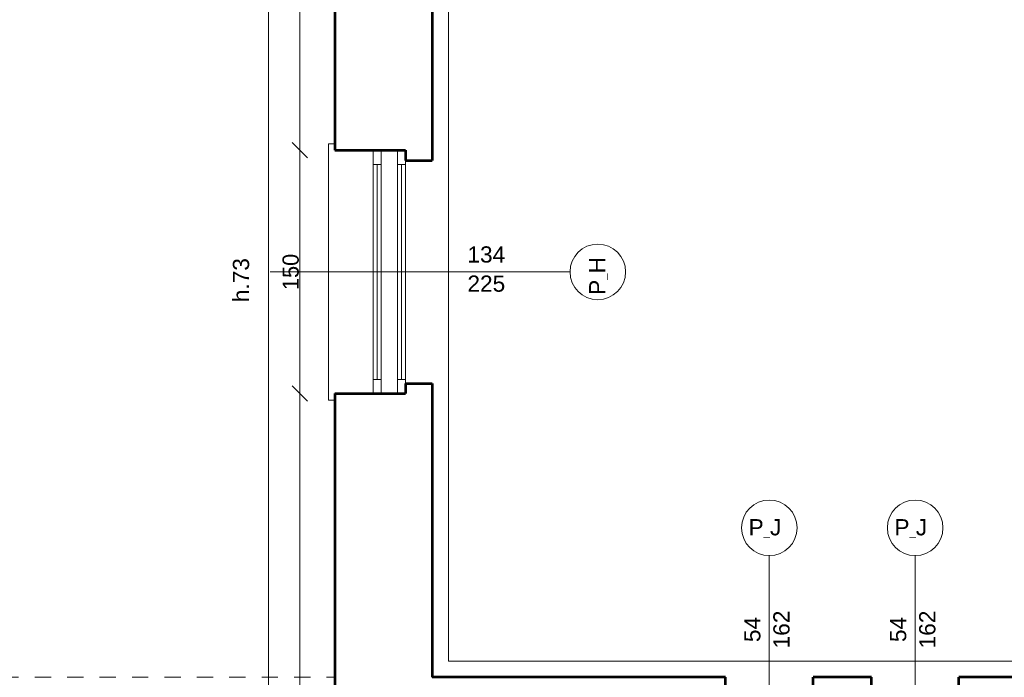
# Model space of a CAD drawing. Header units: inches. Extents: x -21887 to 84279, y -131485 to 67836.
# Tile 175 of 256: x -9333 to -3257, y 39981 to 44036. Entities that reach past the tile are written whole.
import ezdxf

# ---------------------------------------------------------------- set-up
doc = ezdxf.new("R2010")
doc.units = ezdxf.units.IN
doc.header["$MEASUREMENT"] = 0
doc.linetypes.add('Dashed copy', pattern=[200, 100, -100])
doc.layers.get('0').update_dxf_attribs({"lineweight": 13})
doc.layers.get('Defpoints').update_dxf_attribs({"lineweight": 13})
for name, color, linetype, lineweight in [('AI_MURY', 7, 'Continuous', 53), ('Dimensioning', 7, 'Continuous', 13), ('DRZWI', 7, 'Continuous', 13), ('PODCIAGI', 7, 'Continuous', 13)]:
    doc.layers.add(name, color=color, linetype=linetype, lineweight=lineweight)
doc.styles.add('GENERATED_STYLE_7', font='txt')
doc.styles.add('Style-Courier New', font='txt')
doc.dimstyles.new('Dimstyle_4', dxfattribs={"dimtxt": 100, "dimasz": 95, "dimexe": 0, "dimexo": 0, "dimgap": 0.09, "dimtad": 1, "dimdec": 0, "dimlfac": 0.1, "dimzin": 0, "dimdsep": 46, "dimlunit": 5, "dimtxsty": 'GENERATED_STYLE_7', "dimblk": 'ARROWHEAD_6', "dimcen": 0.09, "dimclrd": 161, "dimclre": 161, "dimclrt": 7, "dimadec": 0, "dimazin": 0, "dimtfac": 1, "dimtdec": 0, "dimtmove": 0, "dimatfit": 3, "dimfxl": 0, "dimtolj": 1, "dimtzin": 0, "dimarcsym": 0})

# ---------------------------------------------------------------- blocks, each defined once
blk = doc.blocks.new('ARROWHEAD_6')
at = {"color": 0, "linetype": 'Continuous'}
for p, q in [((0, 0), (-1, 0)), ((-0.5, -0.5), (0.5, 0.5))]:
    blk.add_line(p, q, dxfattribs=at)
blk = doc.blocks.new('*U124')
at = {"layer": 'Defpoints', "color": 0, "linetype": 'Continuous'}
for p in [(-7604.2, 41730.7), (-7331.7, 41730.7), (-7387.4, 37830.7)]:
    blk.add_point(p, dxfattribs=at)
at = {"layer": 'Dimensioning', "color": 161, "linetype": 'Continuous', "lineweight": -2}
for p, q in [((-7604, 41730.7), (-7604.2, 41730.7)), ((-7604.2, 37925.7), (-7604.2, 41635.7)), ((-7604, 37830.7), (-7604.2, 37830.7))]:
    blk.add_line(p, q, dxfattribs=at)
at = {"layer": 'Dimensioning', "color": 161, "linetype": 'Continuous', "lineweight": -2, "xscale": 95, "yscale": 95, "zscale": 95}
for p, rotation in [((-7604.2, 41730.7), 90), ((-7604.2, 37830.7), 270)]:
    blk.add_blockref('ARROWHEAD_6', p, dxfattribs=dict(at, rotation=rotation))
at = {"layer": 'Dimensioning', "color": 7, "linetype": 'Continuous', "insert": (-7660.5, 39780.7), "char_height": 100, "attachment_point": 5, "rotation": 90, "style": 'GENERATED_STYLE_7'}
blk.add_mtext('390', dxfattribs=at)
blk = doc.blocks.new('*D1800')
at = {"layer": 'Defpoints'}
for p in [(-7604.2, 41730.7), (-7331.7, 41730.7), (-7604.2, 39780.7), (-7387.4, 37830.7)]:
    blk.add_point(p, dxfattribs=at)
at = {"layer": 'Dimensioning', "color": 161, "linetype": 'Continuous'}
blk.add_blockref('*U124', (0, 0), dxfattribs=at)
blk = doc.blocks.new('*U125')
at = {"layer": 'Defpoints', "color": 0, "linetype": 'Continuous'}
for p in [(-7604.2, 43230.7), (-7277.3, 43230.7), (-7331.7, 41730.7)]:
    blk.add_point(p, dxfattribs=at)
at = {"layer": 'Dimensioning', "color": 161, "linetype": 'Continuous', "lineweight": -2}
for p, q in [((-7604, 43230.7), (-7604.2, 43230.7)), ((-7604.2, 41825.7), (-7604.2, 43135.7)), ((-7604, 41730.7), (-7604.2, 41730.7))]:
    blk.add_line(p, q, dxfattribs=at)
at = {"layer": 'Dimensioning', "color": 161, "linetype": 'Continuous', "lineweight": -2, "xscale": 95, "yscale": 95, "zscale": 95}
for p, rotation in [((-7604.2, 43230.7), 90), ((-7604.2, 41730.7), 270)]:
    blk.add_blockref('ARROWHEAD_6', p, dxfattribs=dict(at, rotation=rotation))
at = {"layer": 'Dimensioning', "color": 7, "linetype": 'Continuous', "insert": (-7660.5, 42480.7), "char_height": 100, "attachment_point": 5, "rotation": 90, "style": 'GENERATED_STYLE_7'}
blk.add_mtext('150', dxfattribs=at)
blk = doc.blocks.new('*D1801')
at = {"layer": 'Defpoints'}
for p in [(-7604.2, 43230.7), (-7277.3, 43230.7), (-7604.2, 42480.7), (-7331.7, 41730.7)]:
    blk.add_point(p, dxfattribs=at)
at = {"layer": 'Dimensioning', "color": 161, "linetype": 'Continuous'}
blk.add_blockref('*U125', (0, 0), dxfattribs=at)
blk = doc.blocks.new('*U126')
at = {"layer": 'Defpoints', "color": 0, "linetype": 'Continuous'}
for p in [(-7604.2, 45230.7), (-7242, 45230.7), (-7277.3, 43230.7)]:
    blk.add_point(p, dxfattribs=at)
at = {"layer": 'Dimensioning', "color": 161, "linetype": 'Continuous', "lineweight": -2}
for p, q in [((-7604, 45230.7), (-7604.2, 45230.7)), ((-7604.2, 43325.7), (-7604.2, 45135.7)), ((-7604, 43230.7), (-7604.2, 43230.7))]:
    blk.add_line(p, q, dxfattribs=at)
at = {"layer": 'Dimensioning', "color": 161, "linetype": 'Continuous', "lineweight": -2, "xscale": 95, "yscale": 95, "zscale": 95}
for p, rotation in [((-7604.2, 45230.7), 90), ((-7604.2, 43230.7), 270)]:
    blk.add_blockref('ARROWHEAD_6', p, dxfattribs=dict(at, rotation=rotation))
at = {"layer": 'Dimensioning', "color": 7, "linetype": 'Continuous', "insert": (-7660.5, 44230.7), "char_height": 100, "attachment_point": 5, "rotation": 90, "style": 'GENERATED_STYLE_7'}
blk.add_mtext('200', dxfattribs=at)
blk = doc.blocks.new('*D1802')
at = {"layer": 'Defpoints'}
for p in [(-7604.2, 45230.7), (-7242, 45230.7), (-7604.2, 44230.7), (-7277.3, 43230.7)]:
    blk.add_point(p, dxfattribs=at)
at = {"layer": 'Dimensioning', "color": 161, "linetype": 'Continuous'}
blk.add_blockref('*U126', (0, 0), dxfattribs=at)
blk = doc.blocks.new('*U414')
at = {"layer": 'Defpoints', "color": 0, "linetype": 'Continuous'}
for p in [(-7798.3, 52580.7), (-7798.3, 52580.7), (-7387.4, 36030.7)]:
    blk.add_point(p, dxfattribs=at)
at = {"layer": 'Dimensioning', "color": 161, "linetype": 'Continuous', "lineweight": -2}
for p, q in [((-7798.3, 36125.7), (-7798.3, 52485.7)), ((-7798.1, 36030.7), (-7798.3, 36030.7))]:
    blk.add_line(p, q, dxfattribs=at)
at = {"layer": 'Dimensioning', "color": 161, "linetype": 'Continuous', "lineweight": -2, "xscale": 95, "yscale": 95, "zscale": 95}
for p, rotation in [((-7798.3, 52580.7), 90), ((-7798.3, 36030.7), 270)]:
    blk.add_blockref('ARROWHEAD_6', p, dxfattribs=dict(at, rotation=rotation))
at = {"layer": 'Dimensioning', "color": 7, "linetype": 'Continuous', "insert": (-7854.6, 44305.7), "char_height": 100, "attachment_point": 5, "rotation": 90, "style": 'GENERATED_STYLE_7'}
blk.add_mtext('1655', dxfattribs=at)
blk = doc.blocks.new('*D2512')
at = {"layer": 'Defpoints'}
for p in [(-7798.3, 52580.7), (-7798.3, 52580.7), (-7798.3, 44305.7), (-7387.4, 36030.7)]:
    blk.add_point(p, dxfattribs=at)
at = {"layer": 'Dimensioning', "color": 161, "linetype": 'Continuous'}
blk.add_blockref('*U414', (0, 0), dxfattribs=at)

msp = doc.modelspace()

# ---------------------------------------------------------------- linework, layer by layer
at = {"layer": 'AI_MURY', "color": 7, "linetype": 'Continuous'}
for p, q in [((-6787.4, 45293.2), (-6787.4, 43168.2)), ((-7387.4, 45230.7), (-7387.4, 43230.7)), ((-7387.4, 43230.7), (-6952.4, 43230.7)), ((-6952.4, 43230.7), (-6952.4, 43168.2)), ((-6952.4, 43168.2), (-6787.4, 43168.2)), ((-6952.4, 41793.2), (-6787.4, 41793.2)), ((-6952.4, 41793.2), (-6952.4, 41730.7)), ((-6787.4, 41793.2), (-6787.4, 39980.7)), ((-7387.4, 41730.7), (-6952.4, 41730.7)), ((-7387.4, 41730.7), (-7387.4, 39280.7)), ((-4977.4, 39980.7), (-6787.4, 39980.7)), ((-4977.4, 39806.6), (-4977.4, 39980.7)), ((-4437.4, 39806.6), (-4437.4, 39980.7)), ((-4077.4, 39980.7), (-4437.4, 39980.7)), ((-4077.4, 39806.6), (-4077.4, 39980.7)), ((-3537.4, 39806.6), (-3537.4, 39980.7)), ((-2977.4, 39980.7), (-3537.4, 39980.7))]:
    msp.add_line(p, q, dxfattribs=at)
at = {"layer": 'DRZWI', "color": 251, "linetype": 'Continuous'}
for p, q in [((-6687.4, 40080.7), (-6687.4, 51880.7)), ((-7427.4, 43270.7), (-7427.4, 41690.7)), ((-7387.4, 43270.7), (-7427.4, 43270.7)), ((-7387.4, 41690.7), (-7427.4, 41690.7)), ((180.5, 40080.7), (-6687.4, 40080.7))]:
    msp.add_line(p, q, dxfattribs=at)
at = {"layer": 'DRZWI', "color": 220, "linetype": 'Continuous'}
for p, q in [((-7152.4, 43143.2), (-7152.4, 43230.7)), ((-7102.4, 43143.2), (-7102.4, 43230.7)), ((-7002.4, 43143.2), (-7002.4, 43230.7)), ((-7152.4, 43143.2), (-7152.4, 41818.2)), ((-7152.4, 43143.2), (-7102.4, 43143.2)), ((-7127.4, 43143.2), (-7127.4, 41818.2)), ((-7102.4, 43143.2), (-7102.4, 41818.2)), ((-7002.4, 43143.2), (-7002.4, 41818.2)), ((-7002.4, 43143.2), (-6952.4, 43143.2)), ((-6977.4, 43143.2), (-6977.4, 41818.2)), ((-6952.4, 43143.2), (-6952.4, 43168.2)), ((-6952.4, 43143.2), (-6952.4, 41818.2)), ((-5937, 42480.7), (-7787.8, 42480.7)), ((-7152.4, 41818.2), (-7152.4, 41730.7)), ((-7152.4, 41818.2), (-7102.4, 41818.2)), ((-7102.4, 41818.2), (-7102.4, 41730.7)), ((-7002.4, 41818.2), (-7002.4, 41730.7)), ((-7002.4, 41818.2), (-6952.4, 41818.2)), ((-6952.4, 41818.2), (-6952.4, 41793.2)), ((-4707.4, 40731.1), (-4707.4, 38880.3)), ((-3807.4, 40731.1), (-3807.4, 38880.3))]:
    msp.add_line(p, q, dxfattribs=at)
for centre in [(-5765.7, 42480.6), (-4707.3, 40902.4), (-3807.3, 40902.4)]:
    msp.add_circle(centre, 171.3, dxfattribs=at)
at = {"layer": 'PODCIAGI', "color": 7, "linetype": 'Dashed copy'}
msp.add_line((-9839.5, 39980.7), (-7387.4, 39980.7), dxfattribs=at)

# ---------------------------------------------------------------- texts
at = {"layer": 'DRZWI', "color": 220, "insert": (-6570.1, 42638.3), "char_height": 100, "width": 355.178, "attachment_point": 1, "line_spacing_factor": 1.079165, "style": 'GENERATED_STYLE_7'}
msp.add_mtext('\\fArial|b0|i0|c238|p39;134\\P225', dxfattribs=at)
at = {"layer": 'DRZWI', "color": 220, "char_height": 100, "attachment_point": 1, "rotation": 90, "style": 'GENERATED_STYLE_7'}
for s, insert, width in [('\\fArial|b0|i0|c238|p39;h.73', (-8017.4, 42294), 460.863), ('\\fArial|b0|i0|c238|p39;P\\H50.000000;_\\H100.000000;H', (-5819.3, 42339.1), 460.117)]:
    msp.add_mtext(s, dxfattribs=dict(at, insert=insert, width=width))
at = {"layer": 'DRZWI', "color": 220, "char_height": 100, "width": 460.117, "attachment_point": 1, "style": 'GENERATED_STYLE_7'}
for insert in [(-4835.4, 40956), (-3935.4, 40956)]:
    msp.add_mtext('\\fArial|b0|i0|c238|p39;P\\H50.000000;_\\H100.000000;J', dxfattribs=dict(at, insert=insert))
at = {"layer": 'DRZWI', "color": 220, "char_height": 100, "width": 355.178, "attachment_point": 2, "rotation": 90, "line_spacing_factor": 1.079252, "style": 'GENERATED_STYLE_7'}
for insert in [(-4862.5, 40275.6), (-3962.5, 40275.6)]:
    msp.add_mtext('\\fArial|b0|i0|c238|p39;54\\P162', dxfattribs=dict(at, insert=insert))

# ---------------------------------------------------------------- dimensions: what is measured, and where the dimension line sits
at = {"layer": 'Dimensioning', "color": 161, "linetype": 'Continuous'}
for base, p1, p2, picture, middle in [((-7798.3, 52580.7), (-7387.4, 36030.7), (-7798.3, 52580.7), '*D2512', (-7798.3, 44305.7)), ((-7604.2, 45230.7), (-7277.3, 43230.7), (-7242, 45230.7), '*D1802', (-7604.2, 44230.7)), ((-7604.2, 43230.7), (-7331.7, 41730.7), (-7277.3, 43230.7), '*D1801', (-7604.2, 42480.7)), ((-7604.2, 41730.7), (-7387.4, 37830.7), (-7331.7, 41730.7), '*D1800', (-7604.2, 39780.7))]:
    dim = msp.add_linear_dim(base=base, p1=p1, p2=p2, angle=90, dimstyle='Dimstyle_4', override={"dimtxsty": 'Style-Courier New', "dimclrd": 0, "dimclre": 161, "dimlwe": 0}, dxfattribs=at)
    dim.commit()
    dim.dimension.update_dxf_attribs({"geometry": picture, "text_midpoint": middle, "dimtype": 128})

doc.saveas('drawing.dxf')
